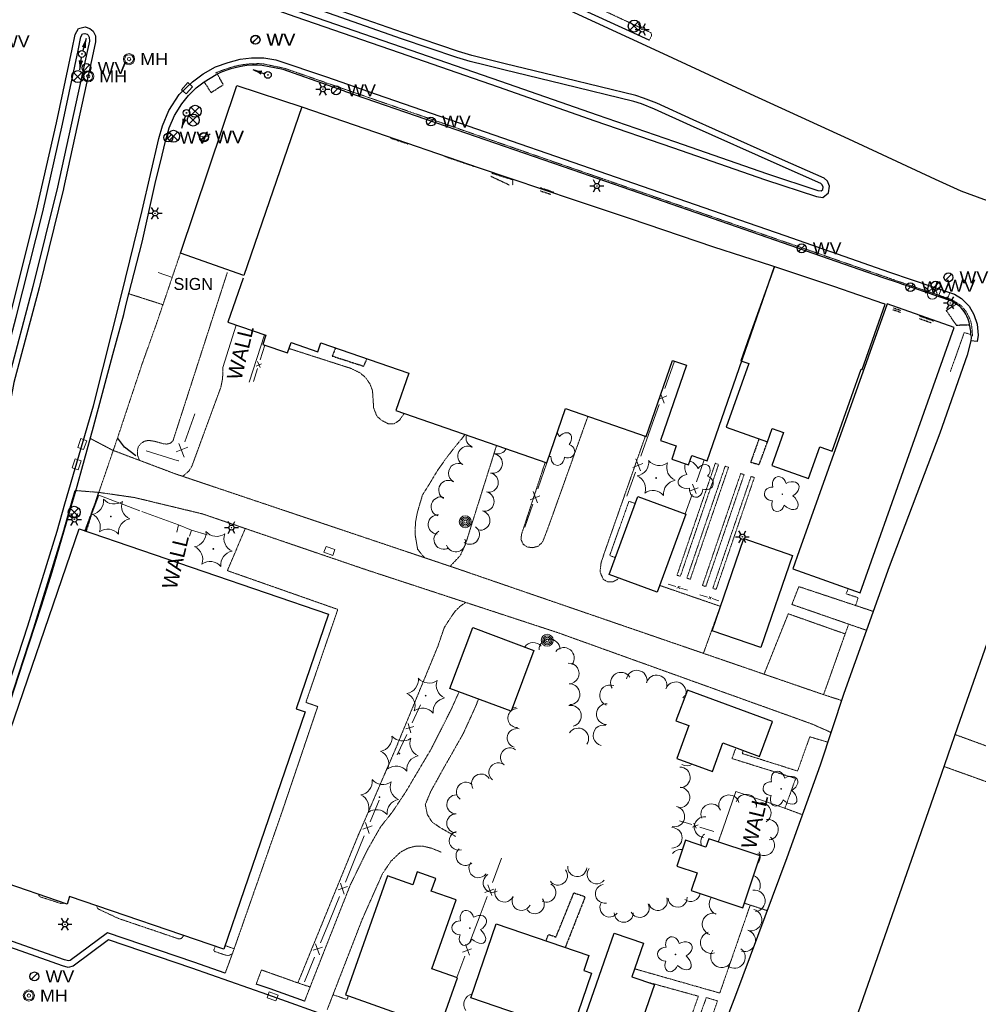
# Model space of a CAD drawing. Extents: x 386588 to 390135, y 96998 to 113606.
# Tile 22 of 93: x 387758 to 388141, y 98687 to 99081. Entities that reach past the tile are written whole.
import ezdxf
from ezdxf.enums import TextEntityAlignment as Align

# ---------------------------------------------------------------- set-up
doc = ezdxf.new("R2010")
doc.units = 0
doc.header["$MEASUREMENT"] = 0
for name, pattern in [('Wisdot1', [0.0625, 0.03125, -0.03125]), ('Wisdot3', [0.1875, 0.125, -0.0625]), ('Wisdot5', [0.1, 0.05, -0.05]), ('Wisdot6', [0.375, 0.125, -0.0625, 0.03125, -0.0625, 0.03125, -0.0625])]:
    doc.linetypes.add(name, pattern=pattern)
for name, color, linetype, lineweight in [('E_BLD', 241, 'Continuous', 25), ('E_BLD_HvyDash', 241, 'Wisdot3', 25), ('E_BLD_Steps', 30, 'Wisdot1', 25), ('E_DRN', 40, 'Continuous', 15), ('E_DWY', 2, 'Wisdot3', 15), ('E_LAND_Vegetation', 3, 'Continuous', 15), ('E_LTG', 21, 'Continuous', 25), ('E_MISCPROP', 30, 'Continuous', 15), ('E_MISCPROP_HvyDash', 241, 'Wisdot3', 25), ('E_MISCPROP_Planter', 3, 'Continuous', 15), ('E_MISCPROP_Railing', 30, 'Continuous', 15), ('E_PATH_Sidewalk', 2, 'Wisdot5', 15), ('E_RDWY', 21, 'Continuous', 25), ('E_RDWY_AsphConc', 200, 'Continuous', 25), ('E_RDWY_C_and_G', 21, 'Continuous', 25), ('E_SGN', 21, 'Continuous', 15), ('E_SIG', 5, 'Continuous', 30), ('E_UTL_MH', 30, 'Continuous', 15), ('E_UTL_W', 5, 'Continuous', 25), ('E_UTL_WHydrant', 4, 'Continuous', 15), ('E_WAL', 40, 'Continuous', 25), ('E_WTR_FlowLine', 4, 'Wisdot6', 15)]:
    doc.layers.add(name, color=color, linetype=linetype, lineweight=lineweight)
doc.styles.add('Style-dot_font5', font='dot_font5.shx')

# ---------------------------------------------------------------- blocks, each defined once
blk = doc.blocks.new('CULV')
at = {"layer": 'E_DRN'}
blk.add_arc((0, 6.15), 6.15, 216.8699, 323.1301, dxfattribs=at)
blk = doc.blocks.new('INLET')
at = {"layer": 'E_DRN', "flags": 128}
blk.add_lwpolyline([(-7.5, 10), (7.5, 10), (7.5, 0), (-7.5, 0)], close=True, dxfattribs=at)
blk = doc.blocks.new('LPOL')
at = {"layer": 'E_LTG'}
for p, q in [((-4, 0), (-1.5, 0)), ((-0.75, 1.3), (-2, 3.46)), ((0.75, 1.3), (2, 3.46)), ((1.5, 0), (4, 0)), ((-2, -3.46), (-0.75, -1.3)), ((2, -3.46), (0.75, -1.3))]:
    blk.add_line(p, q, dxfattribs=at)
for radius in [1.5, 1.5, 1.5, 0.125]:
    blk.add_circle((0, 0), radius, dxfattribs=at)
blk = doc.blocks.new('MH')
at = {"layer": 'E_UTL_MH'}
for radius in [5, 4, 1.5]:
    blk.add_circle((0, 0), radius, dxfattribs=at)
at = {"layer": 'E_UTL_MH', "style": 'Style-dot_font5', "width": 1.111111}
blk.add_text('MH', height=10.8, dxfattribs=at).set_placement((10, 0), align=Align.MIDDLE_LEFT)
blk = doc.blocks.new('PBX')
at = {"layer": 'E_SIG'}
for p, q in [((4.9, 5.1), (-5.1, -5.1)), ((-5.1, 5), (5, -5.2))]:
    blk.add_line(p, q, dxfattribs=at)
blk.add_circle((0, 0), 7.21, dxfattribs=at)
blk = doc.blocks.new('CTRE')
at = {"layer": 'E_LAND_Vegetation'}
blk.add_circle((0, 0), 0.223, dxfattribs=at)
for centre, start, end in [((-11.97, 8.96), 280.2067, 5.9716), ((1.81, 14.92), 220.2113, 305.9762), ((13.83, 5.89), 160.2113, 245.9762), ((-13.83, -5.9), 340.2113, 65.9762), ((-1.81, -14.93), 40.2113, 125.9762)]:
    blk.add_arc(centre, 7.87, start, end, dxfattribs=at)
at = {"layer": 'E_LAND_Vegetation', "extrusion": (0, 0, -1)}
blk.add_arc((-12.03, -9.04), 7.87, 354.0728, 79.7489, dxfattribs=at)
blk = doc.blocks.new('POLE')
at = {"layer": 'E_MISCPROP'}
for radius in [4.46, 3.35, 2.23, 1.12]:
    blk.add_circle((0, 0), radius, dxfattribs=at)
blk = doc.blocks.new('SIGN')
at = {"layer": 'E_SGN', "lineweight": 13, "style": 'Style-dot_font5'}
blk.add_text('SIGN', height=12, dxfattribs=at).set_placement((0, 0), align=Align.MIDDLE_CENTER)
blk = doc.blocks.new('DTRE')
at = {"layer": 'E_LAND_Vegetation'}
blk.add_circle((-0.18, 0), 0.183, dxfattribs=at)
for centre, major_axis, ratio in [((-1.87, 5.32), (1.36, -4.98), 0.782863), ((4.06, 2.74), (-5.27, -2.93), 0.691916), ((-5.87, 0.15), (4.93, -0.12), 0.832022), ((-2.49, -5.24), (1.8, 4.86), 0.716896), ((3.54, -3.71), (-5.01, 4.58), 0.560249)]:
    blk.add_ellipse(centre, major_axis=major_axis, ratio=ratio, start_param=1.570796, end_param=4.712389, dxfattribs=at)
blk = doc.blocks.new('WV')
at = {"layer": 'E_UTL_W'}
blk.add_line((-2.83, -2.83), (2.83, 2.83), dxfattribs=at)
blk.add_circle((0, 0), 4, dxfattribs=at)
at = {"layer": 'E_UTL_W', "style": 'Style-dot_font5', "width": 1.111111}
blk.add_text('WV', height=10.8, dxfattribs=at).set_placement((10, 0), align=Align.MIDDLE_LEFT)
blk = doc.blocks.new('HYD')
at = {"layer": 'E_UTL_WHydrant'}
for p, q in [((-3.8, 3.8), (-8.3, 8.3)), ((3.8, 3.8), (8.3, 8.3))]:
    blk.add_line(p, q, dxfattribs=at)
for radius in [5.48, 0.42]:
    blk.add_circle((0, 0), radius, dxfattribs=at)

msp = doc.modelspace()

# ---------------------------------------------------------------- linework, layer by layer
at = {"layer": 'E_BLD'}
for p, q in [((387822.56, 98987.59), (387845.09, 99054.49)), ((387845.09, 99054.49), (387871.12, 99045.98)), ((387871.12, 99045.98), (387847.9, 98978.54)), ((387871.12, 99045.98), (387896.22, 99037.39)), ((387896.22, 99037.39), (387941.92, 99021.61)), ((387941.92, 99021.61), (387979.96, 99008.82)), ((387979.96, 99008.82), (388002.32, 99001.39)), ((388002.32, 99001.39), (388035.58, 98990.1)), ((387847.9, 98978.54), (387822.56, 98987.59)), ((388035.58, 98990.1), (388058.75, 98982.64)), ((388033.05, 98904.59), (388059.95, 98982.24)), ((388059.94, 98982.22), (388049.96, 98954.32)), ((388058.75, 98982.64), (388083.53, 98974.28)), ((387847.57, 98977.59), (387841.51, 98959.98)), ((388083.53, 98974.28), (388103.58, 98967.36)), ((388104.98, 98967.24), (388069.81, 98868.62)), ((388095.04, 98941.08), (388104.26, 98967.12)), ((388104.26, 98967.12), (388103.58, 98967.36)), ((388104.26, 98967.12), (388104.26, 98967.12)), ((388131.76, 98957.83), (388104.98, 98967.24)), ((388104.98, 98967.24), (388104.98, 98967.24)), ((387841.51, 98959.98), (387841.51, 98959.98)), ((387841.51, 98959.98), (387856.72, 98954.72)), ((388094.23, 98851.77), (388131.76, 98957.83)), ((387856.72, 98954.72), (387855.45, 98951.06)), ((387856.72, 98954.72), (387856.72, 98954.72)), ((388049.96, 98954.32), (388046.51, 98944.56)), ((388049.96, 98954.32), (388049.96, 98954.32)), ((387855.45, 98951.06), (387855.45, 98951.06)), ((387855.45, 98951.06), (387865.32, 98947.64)), ((387865.32, 98947.64), (387866.78, 98951.86)), ((387866.78, 98951.86), (387866.78, 98951.86)), ((387866.78, 98951.86), (387877.48, 98948.15)), ((387877.48, 98948.15), (387878.7, 98951.67)), ((387878.7, 98951.67), (387878.7, 98951.67)), ((387878.7, 98951.67), (387913.77, 98939.52)), ((388008.64, 98914.24), (388019.17, 98944.65)), ((388019.17, 98944.65), (388019.17, 98944.65)), ((388019.17, 98944.65), (388024.79, 98942.71)), ((388046.51, 98944.56), (388046.51, 98944.56)), ((388046.51, 98944.56), (388049.71, 98943.43)), ((388024.79, 98942.71), (388014.39, 98912.66)), ((388024.79, 98942.71), (388024.79, 98942.71)), ((388049.71, 98943.43), (388040.72, 98918.02)), ((388049.71, 98943.43), (388049.71, 98943.43)), ((388083.05, 98908.45), (388094.65, 98941.21)), ((388094.65, 98941.21), (388094.65, 98941.21)), ((388094.65, 98941.21), (388095.04, 98941.08)), ((388095.04, 98941.08), (388095.04, 98941.08)), ((387913.77, 98939.52), (387908.63, 98924.68)), ((387913.77, 98939.52), (387913.77, 98939.52)), ((387908.63, 98924.68), (387968.94, 98903.79)), ((387968.94, 98903.79), (387976.42, 98925.39)), ((387976.42, 98925.39), (388008.64, 98914.24)), ((388040.72, 98918.02), (388057.21, 98912.18)), ((388057.21, 98912.18), (388059.08, 98917.47)), ((388059.08, 98917.47), (388059.08, 98917.47)), ((388059.08, 98917.47), (388063.6, 98915.87)), ((388008.64, 98914.24), (388008.64, 98914.24)), ((388014.39, 98912.66), (388020.71, 98910.47)), ((388063.6, 98915.87), (388058.91, 98902.64)), ((388063.6, 98915.87), (388063.6, 98915.87)), ((388020.71, 98910.47), (388018.9, 98905.24)), ((388020.71, 98910.47), (388020.71, 98910.47)), ((388057.21, 98912.18), (388057.21, 98912.18)), ((388073.58, 98897.44), (388078.1, 98910.2)), ((388078.1, 98910.2), (388078.1, 98910.2)), ((388078.1, 98910.2), (388083.05, 98908.45)), ((388018.9, 98905.24), (388018.9, 98905.24)), ((388018.9, 98905.24), (388025.57, 98902.94)), ((388025.57, 98902.94), (388026.88, 98906.73)), ((388026.88, 98906.73), (388026.88, 98906.73)), ((388026.88, 98906.73), (388033.05, 98904.59)), ((387968.94, 98903.79), (387968.94, 98903.79)), ((388058.91, 98902.64), (388073.58, 98897.44)), ((388073.58, 98897.44), (388073.58, 98897.44)), ((387993.89, 98859.18), (388005.3, 98890.27)), ((388005.3, 98890.27), (388024.54, 98883.21)), ((388024.54, 98883.21), (388013.14, 98852.12)), ((388024.54, 98883.21), (388024.54, 98883.21)), ((387735.58, 98741.64), (387782.03, 98877.34)), ((387782.03, 98877.34), (387881.76, 98843.2)), ((388035.07, 98836.67), (388047.76, 98873.44)), ((388047.76, 98873.44), (388047.76, 98873.44)), ((388047.76, 98873.44), (388067.23, 98866.72)), ((388067.23, 98866.72), (388054.54, 98829.95)), ((388067.23, 98866.72), (388067.23, 98866.72)), ((388069.81, 98868.62), (388067.24, 98861.4)), ((388069.81, 98868.62), (388069.81, 98868.62)), ((388067.24, 98861.4), (388094.23, 98851.77)), ((387993.89, 98859.18), (387993.89, 98859.18)), ((388013.14, 98852.12), (387993.89, 98859.18)), ((388013.14, 98852.12), (388013.14, 98852.12)), ((388094.23, 98851.77), (388094.23, 98851.77)), ((387881.76, 98843.2), (387868.83, 98805.43)), ((387881.76, 98843.2), (387881.76, 98843.2)), ((387930.28, 98813.6), (387939.36, 98837.89)), ((387939.36, 98837.89), (387939.36, 98837.89)), ((387939.36, 98837.89), (387963.81, 98828.75)), ((388054.54, 98829.95), (388035.07, 98836.67)), ((388054.54, 98829.95), (388054.54, 98829.95)), ((387963.81, 98828.75), (387954.73, 98804.47)), ((387954.73, 98804.47), (387930.28, 98813.6)), ((388025.14, 98812.91), (388020.6, 98800.66)), ((388059.17, 98800.31), (388025.14, 98812.91)), ((388025.14, 98812.91), (388025.14, 98812.91)), ((387872.38, 98804.21), (387839.9, 98709.33)), ((387868.83, 98805.43), (387868.83, 98805.43)), ((387868.83, 98805.43), (387872.38, 98804.21)), ((387872.38, 98804.21), (387872.38, 98804.21)), ((387954.73, 98804.47), (387954.73, 98804.47)), ((388020.6, 98800.66), (388025.76, 98798.75)), ((388025.76, 98798.75), (388020.9, 98785.62)), ((388025.76, 98798.75), (388025.76, 98798.75)), ((388054.02, 98786.38), (388059.17, 98800.31)), ((388059.17, 98800.31), (388059.17, 98800.31)), ((388035.15, 98780.34), (388039.39, 98791.8)), ((388039.39, 98791.8), (388054.02, 98786.38)), ((388020.9, 98785.62), (388020.9, 98785.62)), ((388020.9, 98785.62), (388035.15, 98780.34)), ((388054.02, 98786.38), (388054.02, 98786.38)), ((388035.15, 98780.34), (388035.15, 98780.34)), ((388024.47, 98752.93), (388020.98, 98742.58)), ((388032.59, 98750.2), (388024.47, 98752.93)), ((388024.47, 98752.93), (388024.47, 98752.93)), ((388033.71, 98753.54), (388032.59, 98750.2)), ((388054.25, 98746.63), (388033.71, 98753.54)), ((388032.59, 98750.2), (388032.59, 98750.2)), ((388047.29, 98725.95), (388054.25, 98746.63)), ((388054.25, 98746.63), (388054.25, 98746.63)), ((387777.24, 98727.38), (387735.58, 98741.64)), ((387917.22, 98740.3), (387915.38, 98735.11)), ((387924.62, 98737.68), (387917.22, 98740.3)), ((388020.98, 98742.58), (388029.05, 98739.86)), ((388029.05, 98739.86), (388026.7, 98732.87)), ((388029.05, 98739.86), (388029.05, 98739.86)), ((387905.28, 98738.69), (387888.47, 98691.19)), ((387915.38, 98735.11), (387905.28, 98738.69)), ((387922.81, 98732.57), (387924.62, 98737.68)), ((387924.62, 98737.68), (387924.62, 98737.68)), ((387915.38, 98735.11), (387915.38, 98735.11)), ((387932.71, 98729.07), (387922.81, 98732.57)), ((387922.81, 98732.57), (387922.81, 98732.57)), ((388026.7, 98732.87), (388026.7, 98732.87)), ((388026.7, 98732.87), (388047.29, 98725.95)), ((387778.28, 98730.43), (387777.24, 98727.38)), ((387839.9, 98709.33), (387778.28, 98730.43)), ((387778.28, 98730.43), (387778.28, 98730.43)), ((387922.97, 98701.55), (387932.71, 98729.07)), ((387932.71, 98729.07), (387932.71, 98729.07)), ((387777.24, 98727.38), (387777.24, 98727.38)), ((387938.63, 98689.9), (387948.77, 98719.54)), ((387948.77, 98719.54), (387985.78, 98706.88)), ((387979.12, 98667.7), (387995.87, 98715.84)), ((387995.87, 98715.84), (388007.65, 98711.74)), ((387839.9, 98709.33), (387839.9, 98709.33)), ((388007.65, 98711.74), (388003, 98698.37)), ((388007.65, 98711.74), (388007.65, 98711.74)), ((387985.78, 98706.88), (387983.72, 98700.86)), ((387985.78, 98706.88), (387985.78, 98706.88)), ((387933.3, 98697.9), (387922.97, 98701.55)), ((387922.97, 98701.55), (387922.97, 98701.55)), ((387983.72, 98700.86), (387983.72, 98700.86)), ((387983.72, 98700.86), (387986.8, 98699.81)), ((387926.2, 98677.83), (387933.3, 98697.9)), ((387986.8, 98699.81), (387978.01, 98674.12)), ((387986.8, 98699.81), (387986.8, 98699.81)), ((388003, 98698.37), (388003, 98698.37)), ((388003, 98698.37), (388011.96, 98695.26)), ((388011.96, 98695.26), (388001.89, 98666.32)), ((388011.96, 98695.26), (388011.96, 98695.26)), ((387888.47, 98691.19), (387889.71, 98690.75)), ((387889.71, 98690.75), (387926.2, 98677.83)), ((387958.43, 98683.13), (387938.63, 98689.9)), ((387938.63, 98689.9), (387938.63, 98689.9))]:
    msp.add_line(p, q, dxfattribs=at)
at = {"layer": 'E_BLD_HvyDash', "flags": 128}
for points in [[(387839.68, 99054.87), (387837.3, 99059.13)], [(387831.98, 99056.05), (387834.8, 99051.66)], [(387834.8, 99051.66), (387839.68, 99054.87)], [(388132.68, 98967.13), (388128.57, 98964.57)], [(388128.57, 98964.57), (388132.64, 98958.79)], [(388132.64, 98958.79), (388138.01, 98958.93)]]:
    msp.add_lwpolyline(points, dxfattribs=at)
at = {"layer": 'E_BLD_Steps', "flags": 128}
for points in [[(387906.33, 99033.62), (387913.4, 99031.27)], [(387928.15, 99026.25), (387940.11, 99022.21)], [(387947.07, 99019.52), (387955.33, 99016.95)], [(387946.62, 99018.29), (387953.9, 99014.87)], [(387955.33, 99016.95), (387955.22, 99014.72)], [(387966.29, 99012.48), (387970.61, 99011.06)], [(387966.52, 99013.69), (387971.82, 99011.89)], [(387966.6, 99013.44), (387966.52, 99013.69)], [(387971.82, 99011.89), (387971.55, 99011.77)], [(388110.3, 98963.86), (388107.33, 98964.84)], [(388110.51, 98964.6), (388107.57, 98965.51)], [(388117.75, 98962.49), (388123.49, 98960.48)], [(388122.58, 98959.64), (388117.98, 98961.25)]]:
    msp.add_lwpolyline(points, dxfattribs=at)
at = {"layer": 'E_DWY', "flags": 128}
for points in [[(388009.91, 99072.59), (388010.88, 99074.47), (388010.84, 99074.99), (388010.54, 99075.67), (387959.25, 99099.67), (387950.17, 99103.45), (387908.68, 99117.46)], [(387806.14, 98904.75), (387805.33, 98907.03), (387805.35, 98908.7), (387805.7, 98910.12), (387806.75, 98911.46), (387808.09, 98912.37), (387809.86, 98912.71), (387812.11, 98912.37), (387815.72, 98911.38), (387817.04, 98911.21), (387818.46, 98911.56), (387819.54, 98912.46), (387841.28, 98979.76)], [(387801.68, 98971.39), (387815.56, 98966.94)], [(387911.88, 98923.56), (387911.6, 98922.95), (387910.07, 98920.74), (387907.98, 98919.36), (387905.72, 98919.29), (387903, 98920.72), (387901.08, 98922.34), (387899.77, 98925.68), (387899.52, 98929.45), (387899.32, 98932.57), (387898.34, 98935.21), (387896.57, 98937.79), (387894.34, 98939.69), (387890.65, 98941.49), (387865.94, 98949.44)], [(387839.46, 98941.79), (387839.52, 98939.43), (387839.33, 98937.06), (387838.7, 98933.96), (387827.11, 98902.33), (387825.88, 98900.41), (387823.46, 98898.34)], [(387985.39, 98922.29), (387969.31, 98877.29), (387967.25, 98872.05), (387965.46, 98870.4), (387963.46, 98869.84), (387961.26, 98870.06), (387959.5, 98871.25), (387958.65, 98873.17), (387958.88, 98875.22), (387968.35, 98904)], [(388079.59, 98811.1), (387932.8, 98861.57), (387820.73, 98899.26), (387795.47, 98908.77), (387786.58, 98913.46)], [(387920.06, 98865.85), (387917.36, 98869.17), (387916.3, 98875.37), (387916.51, 98880.12), (387917.27, 98884.03), (387919.3, 98890.94), (387921.88, 98894.98), (387925.23, 98900.59), (387929.24, 98906.24), (387932.81, 98910.77), (387935.51, 98914.01), (387936.23, 98915.12)], [(387997.68, 98857.79), (387997.23, 98857.16), (387995.4, 98856.17), (387993.2, 98856.25), (387991.54, 98857.16), (387990.25, 98860.14), (387990.67, 98863.81), (387991.95, 98867.68), (388008.34, 98914.34)], [(387948.91, 98910.73), (387936.47, 98871.22), (387934.43, 98866.78), (387933.27, 98865.47), (387930.34, 98862.4)], [(387780.54, 98892.68), (387789.93, 98891.93), (387804.21, 98889.87), (387831.38, 98883.33), (387896.68, 98861.05), (387973.61, 98835.8), (388074.89, 98799.39), (388080.97, 98796.72), (388082.54, 98795.95)], [(387840.44, 98699.77), (387843.65, 98708.49), (387862.68, 98762.86), (387877.43, 98806.37), (387872.69, 98807.99), (387885.45, 98845.16), (387841.32, 98860.66), (387848.46, 98877.5)], [(388038.42, 98846.37), (388014.1, 98854.75)], [(388096.76, 98836.81), (388066.93, 98847.15), (388069.7, 98854.28), (388099.48, 98844.37)], [(387936.63, 98847.94), (387934.51, 98846.56), (387932.29, 98844.4), (387929.86, 98840.83), (387927.99, 98837.91), (387925.46, 98830.49), (387908.99, 98790.54), (387893.63, 98754.95), (387869.49, 98695.91), (387854.94, 98701.09), (387852.83, 98695.44)], [(388031.57, 98827.62), (388038.31, 98846.28)], [(388065.47, 98843.42), (388055.8, 98819.28)], [(388086.78, 98808.78), (388079.59, 98811.1), (388088.21, 98835.37), (388065.47, 98843.42)], [(387872.16, 98688.58), (387878.42, 98704.61), (387890.38, 98734.91), (387897.19, 98748.91), (387902.56, 98758.3), (387907.21, 98764.14), (387912.58, 98772.21), (387922.83, 98789.5), (387930.71, 98805.1), (387933.92, 98812.24)], [(387932.47, 98754.48), (387926.41, 98757.95), (387923.14, 98760.15), (387921.18, 98763.3), (387920.42, 98767.18), (387922.56, 98772.35), (387927.19, 98780.74), (387935.56, 98795.5), (387940.79, 98806.99), (387941.66, 98809.35)], [(388191.21, 98774.26), (388170.12, 98781.24), (388132.19, 98795.15)], [(388172.63, 98766.27), (388127.79, 98782.36)], [(388063.74, 98765.85), (388071.11, 98763.12)], [(388039.31, 98757.28), (388037.51, 98752.26)], [(387881.26, 98685.34), (387895.26, 98721.45), (387903.27, 98739.47), (387906.66, 98744.5), (387910.5, 98748.17), (387913.46, 98749.75), (387916.4, 98750.52), (387919.39, 98750.57), (387923.01, 98749.71), (387926.76, 98748.14)], [(388047.91, 98727.78), (388057.03, 98724.82)]]:
    msp.add_lwpolyline(points, dxfattribs=at)
at = {"layer": 'E_LAND_Vegetation'}
for centre, radius, start, end in [((387940.56, 98913.75), 3.88, 162.691, 248.5572), ((387937.28, 98906.49), 3.88, 61.721, 241.721), ((387949.24, 98911.15), 3.88, 252.8877, 333.4578), ((387947.35, 98903.46), 3.88, 257.7756, 77.7756), ((387933.55, 98899.65), 3.88, 60.8478, 240.8478), ((387945.71, 98895.88), 3.88, 257.7756, 77.7756), ((387929.67, 98892.85), 3.88, 58.8188, 238.8188), ((387926.62, 98886.24), 3.88, 72.4706, 252.4706), ((387944.05, 98888.3), 3.88, 257.6385, 77.6385), ((387925.47, 98879.06), 3.88, 86.2519, 266.2519), ((387942.39, 98880.71), 3.88, 257.6385, 77.6385), ((387938.19, 98875.06), 3.88, 234.3389, 54.3389), ((387927.76, 98873.09), 3.88, 120.7702, 300.7702), ((387932.59, 98872.04), 3.88, 198.8909, 18.8909), ((387963.6, 98827.77), 4.16, 40.3908, 145.6663), ((387970.06, 98829.14), 4.16, 1.16, 181.16), ((387975.78, 98825.76), 4.16, 321.3229, 141.3229), ((387977.73, 98819.56), 4.16, 272.1925, 92.1925), ((387998.62, 98815.86), 4.16, 32.1325, 212.1325), ((388004.91, 98816.69), 4.16, 349.4729, 169.4729), ((388012.84, 98814.79), 4.16, 344.9371, 164.9371), ((387978.05, 98811.26), 4.16, 271.9302, 91.9302), ((387994.25, 98810.82), 4.16, 68.8176, 248.8176), ((388020.47, 98812.01), 4.16, 352.2641, 159.4965), ((388026.67, 98807.32), 4.16, 124.1691, 143.2939), ((387978.6, 98802.64), 4.16, 281.8525, 101.8525), ((387992.98, 98803.34), 4.16, 87.465, 267.465), ((387957.18, 98801.77), 3.79, 133.3349, 270.8544), ((387957.18, 98801.77), 3.79, 90.8544, 128.07), ((387955.36, 98809.63), 3.79, 268.3254, 290.1996), ((387991.65, 98794.8), 4.16, 76.5178, 256.5178), ((387956.94, 98793.74), 3.79, 74.4344, 254.4344), ((387981.52, 98793.55), 4.16, 326.8405, 146.8405), ((387954.21, 98786.04), 3.79, 52.3238, 232.3238), ((387949.58, 98780.04), 3.79, 52.3238, 232.3238), ((388024.89, 98786.74), 4.1, 241.3394, 303.1993), ((387942.71, 98775.59), 3.79, 31.1017, 211.1017), ((388022.19, 98778.05), 4.1, 271.2298, 91.2298), ((387936.64, 98772.32), 3.79, 52.5326, 232.5326), ((387932.8, 98767.24), 3.79, 89.8331, 269.8331), ((388022.01, 98770.02), 4.1, 266.0271, 86.0271), ((388041.81, 98766.9), 4.12, 15.821, 195.821), ((388048.65, 98767.16), 4.12, 343.4354, 163.4354), ((388034.66, 98763.32), 4.12, 23.0095, 203.0095), ((388054.5, 98763.81), 4.12, 302.2397, 122.2397), ((387932.78, 98759.67), 3.79, 89.8331, 269.8331), ((388019.95, 98762.39), 4.1, 257.3846, 77.3846), ((388032.03, 98758.17), 4.12, 83.8044, 263.8044), ((388057.37, 98757.16), 4.12, 277.4549, 97.4549), ((387933.78, 98752.76), 3.79, 106.4871, 286.4871), ((388018.97, 98753.88), 4.1, 269.7071, 89.7071), ((388034.66, 98752.29), 4.12, 130.8174, 201.3321), ((388055.86, 98750.89), 4.12, 231.3686, 51.3686), ((387936.47, 98746.65), 3.79, 130.9912, 310.9912), ((388022.59, 98745.17), 4.1, 81.2123, 144.0508), ((388050.19, 98746.47), 4.12, 318.4983, 25.6658), ((387941.64, 98741.72), 3.79, 143.4843, 323.4843), ((387973.45, 98738.78), 3.79, 216.3976, 36.3976), ((387981.15, 98742.17), 3.79, 174.9776, 354.9776), ((387988.89, 98739.31), 3.79, 142.8604, 322.8604), ((387947.31, 98735.88), 3.79, 119.8154, 299.8154), ((388049.95, 98734.9), 4.34, 336.5024, 66.9784), ((387951.99, 98732), 3.79, 156.6274, 336.6274), ((387968.82, 98731.98), 3.79, 242.8922, 62.8922), ((387992.19, 98731.55), 3.79, 99.798, 279.798), ((388026.45, 98732.2), 3.79, 232.528, 352.3043), ((388051.9, 98728.7), 4.34, 277.0218, 97.0218), ((387958.89, 98728.64), 3.79, 153.3955, 333.3955), ((387964.17, 98727.35), 3.79, 215.842, 35.842), ((387993.97, 98726.02), 3.79, 144.8854, 324.8854), ((388013.34, 98728.65), 3.79, 199.8278, 19.8278), ((388021.25, 98729.97), 3.79, 182.4511, 2.4511), ((388038.19, 98727.41), 4.34, 140.9667, 247.5478), ((387999.75, 98723.93), 3.79, 180.4159, 0.4159), ((388006.12, 98725.86), 3.79, 205.2935, 25.2935), ((388035.44, 98719.4), 4.34, 73.2715, 253.2715), ((388050.55, 98721.06), 4.34, 254.429, 74.429), ((388034.71, 98712.03), 4.34, 106.8125, 286.8125), ((388048.06, 98712.8), 4.34, 253.0145, 73.0145), ((388038.8, 98706.37), 4.34, 143.2306, 323.2306), ((388043.95, 98706.1), 4.34, 232.7994, 52.7994), ((387940.1, 98687.37), 4.27, 102.1965, 215.3277)]:
    msp.add_arc(centre, radius, start, end, dxfattribs=at)
for centre, major_axis, ratio, start_param, end_param in [((387971.85, 98913.02), (2.17, -3.97), 0.560249, 1.570796, 1.967741), ((387975.99, 98912.69), (-2.19, -2.67), 0.716896, 1.570796, 4.712389), ((387976.95, 98908.55), (-3.08, 1.14), 0.832022, 1.570796, 4.712389), ((387970.13, 98909.07), (3.96, 0.71), 0.691916, 4.504172, 4.712389), ((387973.31, 98906.16), (0.22, 3.44), 0.782863, 1.570796, 4.712389), ((388027.2, 98900.3), (2.17, -3.97), 0.560249, 3.578943, 4.712389), ((388027.2, 98900.3), (2.17, -3.97), 0.560249, 1.570796, 2.73394), ((388031.33, 98899.96), (-2.19, -2.67), 0.716896, 1.570796, 4.712389), ((388025.48, 98896.34), (3.96, 0.71), 0.691916, 1.570796, 4.712389), ((388032.3, 98895.83), (-3.08, 1.14), 0.832022, 1.570796, 4.712389), ((388028.66, 98893.43), (0.22, 3.44), 0.782863, 1.570796, 4.712389)]:
    msp.add_ellipse(centre, major_axis=major_axis, ratio=ratio, start_param=start_param, end_param=end_param, dxfattribs=at)
at = {"layer": 'E_MISCPROP_HvyDash', "flags": 128}
for points in [[(387884.51, 98949.66), (387883.25, 98946.42), (387895.83, 98942.35), (387897.09, 98945.3)], [(388053.81, 98913.38), (388050.44, 98904.01), (388053.85, 98903.06), (388057.21, 98912.18)], [(387968.69, 98712.73), (387969.62, 98715.3), (387972.66, 98714.27), (387979.82, 98731.92), (387984.3, 98730.33), (387976.33, 98710.11)]]:
    msp.add_lwpolyline(points, dxfattribs=at)
at = {"layer": 'E_MISCPROP_Planter'}
msp.add_lwpolyline([(387784.43, 98876.26), (387789.96, 98890.77), (387806.28, 98884.6)], dxfattribs=at)
at = {"layer": 'E_MISCPROP_Railing'}
for p, q in [((387854.45, 98941.8), (387853.37, 98944.25)), ((387852.8, 98942.41), (387854.9, 98943.35)), ((388013.83, 98929.23), (388016.88, 98930.46)), ((388015.94, 98927.57), (388014.5, 98931.17)), ((387825.53, 98910), (387820.82, 98908.1)), ((387821.93, 98911.48), (387824.11, 98905.98)), ((388006.45, 98900.58), (388004.58, 98905.28)), ((388003.37, 98901.85), (388007.39, 98903.48)), ((388026.21, 98892.5), (388029.44, 98893.81)), ((388028.68, 98891.48), (388027.17, 98895.26)), ((387962.37, 98888.96), (387966.17, 98890.55)), ((387965.3, 98887.79), (387963.48, 98892.23)), ((388022.27, 98854.29), (388020.95, 98853.7)), ((388021.95, 98853.4), (388021.43, 98854.52)), ((388034.84, 98850.09), (388033.54, 98849.52)), ((388034.52, 98849.22), (388034.02, 98850.33)), ((387913.53, 98799.61), (387914.62, 98795.86)), ((387915.8, 98798.41), (387912.59, 98797.45)), ((387896.46, 98759.95), (387897.95, 98755.57)), ((388027.18, 98758.12), (388029.5, 98759.14)), ((388027.76, 98759.68), (388028.65, 98757.7)), ((387899.21, 98758.65), (387895.46, 98757.35)), ((387886.53, 98735.75), (387888.02, 98731.36)), ((387889.28, 98734.45), (387885.53, 98733.15)), ((387944.26, 98732), (387947.87, 98733.38)), ((387946.98, 98730.81), (387945.4, 98735.04)), ((387879.36, 98710.24), (387875.61, 98708.94)), ((387876.6, 98711.54), (387878.09, 98707.16)), ((387935.31, 98708.16), (387938.92, 98709.53)), ((387938.03, 98706.97), (387936.45, 98711.19))]:
    msp.add_line(p, q, dxfattribs=at)
at = {"layer": 'E_MISCPROP_Railing', "flags": 128}
for points in [[(387839.46, 98941.79), (387844.86, 98958.82)], [(387849.98, 98935.95), (387856.16, 98954.91)], [(387854.43, 98944.9), (387856.26, 98950.78)], [(388016.1, 98933.41), (388019.95, 98944.38)], [(387851.75, 98936.31), (387853.36, 98941.48)], [(388010.47, 98917.39), (388013.86, 98927.04)], [(387828.35, 98923.37), (387824.36, 98912.1)], [(388006.61, 98906.42), (388010.47, 98917.39)], [(387821.73, 98904.65), (387821.68, 98904.53), (387808.85, 98908.57)], [(388028.81, 98896.18), (388031.9, 98904.99)], [(387965.4, 98893.34), (387968.94, 98903.79)], [(388000.98, 98890.4), (388004.37, 98900.05)], [(388024.29, 98883.3), (388027.01, 98891.05)], [(387960.22, 98878.06), (387963.34, 98887.26)], [(387821.13, 98876.1), (387821.83, 98878.95), (387807.13, 98884.36)], [(387827.01, 98876.81), (387821.83, 98878.95)], [(387826.14, 98874.47), (387827.01, 98876.81), (387833.2, 98874.93)], [(388020.6, 98854.26), (388017.44, 98855.23)], [(388025.23, 98852.85), (388022.45, 98853.7)], [(388033.2, 98850.08), (388030.09, 98851.05)], [(388037.75, 98848.66), (388035.01, 98849.52)], [(387918.48, 98807.02), (387915.16, 98799.86)], [(387912.97, 98795.13), (387909.2, 98787)], [(388039.31, 98757.28), (388044.46, 98772.39), (388055.19, 98768.85), (388063.74, 98765.85)], [(387901.93, 98768.99), (387898.38, 98760.34)], [(388021.99, 98760.66), (388026.88, 98759.15)], [(388030.11, 98758.15), (388035.67, 98756.42)], [(387896.04, 98754.62), (387892, 98744.78)], [(387892, 98744.78), (387888.46, 98736.14)], [(387947.23, 98736.01), (387950.86, 98745.7)], [(387886.11, 98730.42), (387882.08, 98720.58)], [(387941.92, 98721.86), (387945.11, 98730.38)], [(387882.08, 98720.58), (387878.53, 98711.93)], [(387938.28, 98712.17), (387941.92, 98721.86)], [(387876.18, 98706.22), (387872.15, 98696.38)], [(387932.97, 98698.01), (387936.17, 98706.54)]]:
    msp.add_lwpolyline(points, dxfattribs=at)
at = {"layer": 'E_PATH_Sidewalk', "flags": 128}
for points in [[(387735.58, 98741.64), (387782.03, 98877.34), (387784.32, 98876.56), (387789.77, 98891.42), (387797.44, 98913.76), (387807.31, 98943.49), (387812.93, 98959.19), (387822.56, 98987.59)], [(388138.45, 98955), (388135.81, 98955.82), (388130.18, 98939.99)], [(387789.79, 98891.94), (387784.94, 98876.35)], [(388004.28, 98887.51), (388001.79, 98888.37), (387994.11, 98866.69), (387996.35, 98865.88)], [(388092.36, 98846.74), (388093.43, 98849.85), (388088.61, 98851.4), (388089.44, 98853.48)], [(388088.21, 98835.37), (388089.63, 98839.29)], [(388081.27, 98792.11), (388074.07, 98794.24), (388069.19, 98780.57), (388047.04, 98787.59), (388047.47, 98788.81)], [(388044.57, 98789.88), (388042.97, 98785.57), (388068.45, 98777.61), (388064.15, 98765.71)], [(387776.06, 98727.78), (387775.83, 98727.67), (387774.95, 98727.61), (387766.52, 98730.28), (387765.97, 98730.85), (387765.82, 98731.29)], [(387823.81, 98714.84), (387823.74, 98714.69), (387823.06, 98713.76), (387822.51, 98713.58), (387821.77, 98713.53), (387797.97, 98721.59), (387789.88, 98725.36), (387789.24, 98725.97), (387789.12, 98726.72)], [(388004.1, 98701.53), (388038.11, 98691.85), (388050.28, 98727.01)], [(387836.4, 98710.53), (387835.95, 98709.18), (387835.98, 98708.67), (387836.23, 98708.46), (387841.19, 98706.82), (387841.93, 98706.87), (387843.3, 98707.53)], [(387844.03, 98709.57), (387840.4, 98710.79)], [(388009.24, 98696.2), (388029.56, 98690.59), (388017.83, 98657.58), (388020.68, 98656.78), (388032.74, 98690.04), (388037.2, 98688.75), (388023.02, 98647.66), (388021.34, 98645.68), (388019.53, 98644.81), (388017.68, 98644.63), (388015.84, 98645.03), (387925.44, 98676.76), (387925.89, 98677.95)], [(387869.49, 98695.91), (387874.38, 98694.27)], [(387883.52, 98691.18), (387889.18, 98689.27), (387889.69, 98690.75)]]:
    msp.add_lwpolyline(points, dxfattribs=at)
for points in [[(388021.02, 98858.83), (388036.31, 98903.56), (388037.64, 98903.11), (388022.35, 98858.38)], [(388024.97, 98857.69), (388040.26, 98902.42), (388041.59, 98901.96), (388026.3, 98857.23)], [(388031.18, 98854.73), (388046.47, 98899.46), (388047.8, 98899.01), (388032.51, 98854.28)], [(388035.31, 98853.6), (388050.6, 98898.33), (388051.93, 98897.88), (388036.64, 98853.15)]]:
    msp.add_lwpolyline(points, close=True, dxfattribs=at)
at = {"layer": 'E_RDWY', "flags": 128}
for points in [[(388009.91, 99072.59), (387977.56, 99087.42), (387956.59, 99097.17), (387947.97, 99100.63), (387936.25, 99104.76), (387901.78, 99116.21), (387883.88, 99122.57), (387873.35, 99126.34)], [(388177.25, 98997.1), (388143.6, 99008.98), (388134.58, 99012.33), (388124.35, 99017.01), (388089.72, 99033.08), (388050.32, 99051.11), (388013.93, 99067.99), (387976.52, 99085.15), (387955.6, 99094.87), (387947.09, 99098.29), (387935.44, 99102.4), (387900.97, 99113.85), (387883.04, 99120.21), (387872.51, 99123.99)], [(387952.39, 99063.2), (387944.92, 99065.03), (387938.99, 99066.51), (387933.73, 99068.1), (387911.65, 99075.56), (387877.96, 99087.36), (387849.25, 99097.33), (387846.73, 99097.35), (387844.82, 99095.84), (387843.94, 99093.44), (387845.28, 99090.33), (387868.7, 99081.93), (387910, 99067.69), (387949.59, 99053.95), (387988.21, 99040.46)], [(387951.79, 99060.77), (387944.32, 99062.6), (387938.32, 99064.1), (387932.97, 99065.72), (387910.84, 99073.2), (387877.14, 99085), (387848.81, 99094.83), (387847.59, 99094.84), (387846.92, 99094.32), (387846.63, 99093.51), (387847.14, 99092.32), (387869.53, 99084.29), (387910.82, 99070.05), (387950.42, 99056.31), (387989.04, 99042.82)], [(387736.89, 98899.16), (387744.94, 98926.64), (387754.52, 98962.55), (387765.06, 99004.7), (387773.01, 99039.63), (387779.27, 99069), (387780.44, 99074.89), (387781.85, 99077.29), (387784.42, 99077.95), (387786.4, 99077.37), (387787.74, 99076.3), (387788.63, 99074.44), (387788.66, 99071.99), (387787.73, 99067.63), (387775.82, 99013.36)], [(387739.29, 98898.46), (387747.34, 98925.97), (387756.94, 98961.93), (387767.5, 99004.11), (387775.45, 99039.09), (387781.72, 99068.5), (387782.8, 99073.99), (387783.48, 99075.12), (387784.38, 99075.36), (387785.23, 99075.11), (387785.73, 99074.7), (387786.14, 99073.85), (387786.16, 99072.24), (387785.28, 99068.16), (387773.37, 99013.9)], [(387745.59, 98789.98), (387761.53, 98838.57), (387773.26, 98876.5), (387776.39, 98887.36), (387787.78, 98926.54), (387798.97, 98970.82), (387807.26, 99004.53), (387813.89, 99033.4), (387815.38, 99038.46), (387817.9, 99044.5), (387821.99, 99050.91), (387827.39, 99056.06), (387831.66, 99059.18), (387836.6, 99061.93), (387841.57, 99063.78), (387846.42, 99065.12), (387850.94, 99065.65), (387855.89, 99065.55), (387860.73, 99064.77), (387880.88, 99057.95), (387900.84, 99051.02), (387937.48, 99038.45), (388042.12, 99002.18), (388064.05, 98994.64), (388105.89, 98979.91), (388131.89, 98971.1), (388134.76, 98969.37), (388137.73, 98966.33), (388139.64, 98963.07), (388141.01, 98959.11), (388141.34, 98954.8), (388140.92, 98952.17), (388138.45, 98952.56)], [(387988.22, 99040.45), (388019.18, 99029.74), (388056.41, 99016.89), (388076.79, 99010.11), (388079.3, 99009.83), (388081.56, 99011.6), (388081.95, 99014.24), (388081.19, 99016.28), (388079.82, 99017.48), (388063.22, 99024.8), (388027.43, 99040.83), (388012.99, 99047.45), (388007.63, 99049.51), (388004.52, 99050.6), (387976.02, 99057.44), (387952.38, 99063.2)], [(387989.04, 99042.82), (388020, 99032.1), (388057.22, 99019.26), (388077.33, 99012.57), (388078.56, 99012.43), (388079.23, 99012.95), (388079.38, 99013.97), (388079.06, 99014.82), (388078.46, 99015.35), (388062.21, 99022.52), (388026.4, 99038.55), (388012.02, 99045.14), (388006.77, 99047.16), (388003.82, 99048.19), (387975.43, 99055.01), (387951.79, 99060.77)], [(387775.8, 99013.3), (387766.04, 98973.64), (387756.02, 98935.79), (387748.83, 98897.46), (387742.13, 98861.15), (387740.35, 98851.97), (387738.54, 98844.3), (387736.1, 98836.12), (387734, 98829.79), (387732.96, 98827.48), (387730.81, 98826.48), (387728.89, 98826.19), (387726.37, 98826.89), (387725.37, 98829.05), (387724.51, 98835.8), (387723.92, 98844.83), (387723.88, 98849.54), (387724.14, 98853.45), (387724.87, 98857.69), (387725.87, 98862.52), (387728.58, 98871.1), (387736.9, 98899.17)], [(387773.37, 99013.9), (387763.62, 98974.25), (387753.58, 98936.34), (387746.37, 98897.91), (387739.68, 98861.62), (387737.91, 98852.49), (387736.12, 98844.94), (387733.72, 98836.87), (387731.67, 98830.7), (387731.06, 98829.35), (387730.08, 98828.9), (387729.04, 98828.74), (387728.15, 98828.99), (387727.8, 98829.75), (387727, 98836.04), (387726.42, 98844.93), (387726.39, 98849.47), (387726.63, 98853.16), (387727.32, 98857.23), (387728.29, 98861.88), (387730.97, 98870.37), (387739.29, 98898.46)], [(388138.45, 98952.56), (388136.96, 98946.78), (388126.09, 98915.55), (388105.86, 98862.15), (388087.72, 98811.6), (388078.21, 98782.86), (388064.88, 98745.83), (388044.35, 98690.88), (388033.8, 98663.51), (388027.56, 98646.4)], [(388085.68, 98661.78), (388125.55, 98775.84), (388133.24, 98798.2), (388150.39, 98847.21), (388167.92, 98897.72), (388178.25, 98926.51), (388176.85, 98927.86), (388175.87, 98930.12), (388175.55, 98932.37), (388175.51, 98934.9), (388176.65, 98937.3)], [(387840.44, 98699.77), (387827.97, 98704.13), (387793.4, 98715.92), (387778.54, 98704.9), (387777.77, 98704.67), (387776.26, 98705.14), (387750.97, 98714.04), (387737.01, 98718.86), (387735.56, 98719.64), (387733.52, 98721.47), (387731.87, 98723.25), (387730.67, 98724.87), (387729.95, 98726.62), (387729.29, 98729.29), (387729.33, 98732), (387730.1, 98735.59), (387734.85, 98749.99), (387747.96, 98789.19), (387763.91, 98837.81), (387775.65, 98875.79), (387778.79, 98886.66), (387780.54, 98892.68)], [(388027.56, 98646.4), (388029.9, 98645.52), (388029.37, 98644.09), (388028, 98641.38), (388026.14, 98639.26), (388023.93, 98637.65), (388021.48, 98636.36), (388018.39, 98635.95), (388016.69, 98635.84), (388014.79, 98636.12), (388012.51, 98636.9), (387989.45, 98645.02), (387928.25, 98666.23), (387885.1, 98681.31), (387857.52, 98691.16), (387827.15, 98701.77), (387793.83, 98713.13), (387779.67, 98702.62), (387777.75, 98702.06), (387775.47, 98702.77), (387750.15, 98711.68)], [(387872.16, 98688.58), (387858.35, 98693.51), (387852.83, 98695.44)]]:
    msp.add_lwpolyline(points, dxfattribs=at)
at = {"layer": 'E_RDWY_AsphConc', "flags": 128}
msp.add_lwpolyline([(387804.72, 98906.56), (387800.22, 98910), (387797.44, 98913.76)], dxfattribs=at)
at = {"layer": 'E_RDWY_C_and_G', "linetype": 'Continuous'}
for points in [[(387888.14, 99052.33), (387863.64, 99060.87), (387855.25, 99062.58), (387853.63, 99062.66), (387851.34, 99062.65), (387849.05, 99062.47), (387847.44, 99062.26), (387846.18, 99062.03), (387844.4, 99061.63), (387842.66, 99061.14), (387841.44, 99060.73), (387839.28, 99059.99), (387836.88, 99058.88)], [(388138.45, 98954.86), (388138.45, 98956.41), (388137.97, 98959.17), (388137.76, 98960.02), (388137.37, 98961.19), (388136.88, 98962.33), (388136.47, 98963.1), (388136.02, 98963.82), (388135.32, 98964.8), (388134.53, 98965.71), (388133.92, 98966.31), (388130.84, 98968.33), (388111.43, 98974.98)]]:
    msp.add_lwpolyline(points, dxfattribs=at)
at = {"layer": 'E_RDWY_C_and_G', "flags": 128}
for points in [[(387754.73, 98809.06), (387759.67, 98824.17), (387759.67, 98824.17), (387767, 98846.6), (387767, 98846.6), (387771.27, 98860.21), (387771.27, 98860.21), (387779.06, 98886.73), (387780.57, 98892.07), (387787.85, 98918.14), (387795.57, 98947.06), (387799.89, 98962.97), (387800.88, 98967.2), (387807.2, 98991.89), (387812.48, 99015.34), (387815.19, 99026.69), (387816.54, 99032.29), (387818.02, 99037.56), (387820.23, 99042.57), (387823.11, 99047.22), (387823.11, 99047.22), (387825.83, 99050.59), (387828.89, 99053.63), (387828.89, 99053.63), (387831.98, 99056.05), (387836.88, 99058.88)], [(388103.27, 98977.82), (388109.35, 98975.79), (388111.43, 98974.98)], [(388138.45, 98954.86), (388138.58, 98953.82), (388138.58, 98953.82), (388138.45, 98952.56)]]:
    msp.add_lwpolyline(points, dxfattribs=at)
at = {"layer": 'E_RDWY_C_and_G'}
msp.add_lwpolyline([(387888.14, 99052.33), (387928.8, 99038.32), (387982.78, 99019.59), (388041.59, 98999.23), (388103.27, 98977.82)], dxfattribs=at)
at = {"layer": 'E_SGN'}
msp.add_line((387813.62, 98979.77), (387819.36, 98977.81), dxfattribs=at)
at = {"layer": 'E_SIG'}
for p, q in [((387784.89, 99073.32), (387783.54, 99068.5)), ((387782.33, 99060.81), (387782.98, 99065.77)), ((387851.48, 99060.92), (387856.2, 99059.24)), ((387823.07, 99037.49), (387824.56, 99042.27))]:
    msp.add_line(p, q, dxfattribs=at)
at = {"layer": 'E_SIG', "flags": 128}
for points in [[(387784.45, 99069.64), (387784.15, 99070.68), (387783.35, 99069.95)], [(387782.24, 99064.51), (387782.68, 99063.53), (387783.37, 99064.36)], [(387855.12, 99060.23), (387854.07, 99060), (387854.74, 99059.15)], [(387823.62, 99041.15), (387823.89, 99040.11), (387824.71, 99040.81)]]:
    msp.add_lwpolyline(points, dxfattribs=at)
at = {"layer": 'E_SIG'}
for centre, radius in [((387783.16, 99067.16), 1.37), ((387783.16, 99067.16), 0.105), ((387857.51, 99058.77), 1.37), ((387857.51, 99058.77), 0.105), ((387824.98, 99043.6), 1.37), ((387824.98, 99043.6), 0.105)]:
    msp.add_circle(centre, radius, dxfattribs=at)
at = {"layer": 'E_SIG', "extrusion": (0, 0, -1)}
for centre, start, end in [((-387773.35, 99076.56), 195.7153, 213.4776), ((-387794.22, 99059.26), 7.4148, 25.1771), ((-387847.45, 99049.63), 109.6531, 127.4155), ((-387834.51, 99033.91), 17.3585, 35.1208)]:
    msp.add_arc(centre, 11.99, start, end, dxfattribs=at)
at = {"layer": 'E_SIG'}
for centre, start, end in [((387796.43, 99070.07), 164.2847, 182.047), ((387770.45, 99062.36), 352.5852, 10.3475), ((387855.52, 99072.21), 250.3469, 268.1092), ((387811.63, 99041.07), 342.6415, 0.4038)]:
    msp.add_arc(centre, 11.99, start, end, dxfattribs=at)
at = {"layer": 'E_WTR_FlowLine'}
msp.add_lwpolyline([(388139.08, 98954.39), (388139.01, 98956.42), (388138.63, 98959.44), (388138.38, 98960.3), (388137.94, 98961.49), (388137.41, 98962.64), (388136.98, 98963.42), (388136.52, 98964.16), (388135.8, 98965.14), (388135.01, 98966.07), (388134.41, 98966.69), (388131, 98968.9), (388111.41, 98975.58), (388068.4, 98990.55), (388024.39, 99005.8), (387966.32, 99025.93), (387919.16, 99042.33), (387888.47, 99052.95), (387864.28, 99061.37), (387855.48, 99063.2), (387853.8, 99063.27), (387851.41, 99063.24), (387849.03, 99063.06), (387847.36, 99062.83), (387846.08, 99062.6), (387844.29, 99062.2), (387842.53, 99061.71), (387841.3, 99061.31), (387839.19, 99060.59), (387836.49, 99059.51)], dxfattribs=at)

# ---------------------------------------------------------------- block references
at = {"layer": 'E_DRN', "xscale": 0.25, "yscale": 0.25, "zscale": 0.25}
for p, rotation in [((387826.12, 99052.62), 49.29156252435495), ((388127.4, 98969.96, 1606.96), 340.8664023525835), ((387784.51, 98910.82), 69.958328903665), ((387782.25, 98902.74), 70.71021281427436), ((387881.69, 98867.35), 340.3133799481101), ((387859.8, 98691.67), 160.3207651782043)]:
    msp.add_blockref('INLET', p, dxfattribs=dict(at, rotation=rotation))
at = {"layer": 'E_DRN', "xscale": 0.5, "yscale": 0.5, "zscale": 0.5}
msp.add_blockref('CULV', (387831.95, 99034.02), dxfattribs=at)
at = {"layer": 'E_LAND_Vegetation'}
for name, p, xscale, yscale, zscale in [('CTRE', (388012.66, 98897.68), 0.7108526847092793, 0.7108526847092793, 0.7108526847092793), ('DTRE', (388063.23, 98891.2), 0.6769248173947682, 0.6769248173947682, 0.6769248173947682), ('CTRE', (387794.78, 98882.27), 0.7108526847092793, 0.7108526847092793, 0.7108526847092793), ('CTRE', (387835.71, 98869.33), 0.7108526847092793, 0.7108526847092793, 0.7108526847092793), ('CTRE', (387920.58, 98810.71), 0.7108526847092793, 0.7108526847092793, 0.7108526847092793), ('CTRE', (387910.05, 98787.58), 0.7108526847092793, 0.7108526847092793, 0.7108526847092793), ('DTRE', (388062.72, 98773.45), 0.6769248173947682, 0.6769248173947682, 0.6769248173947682), ('CTRE', (387902.15, 98770.15), 0.7108526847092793, 0.7108526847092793, 0.7108526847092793), ('DTRE', (387938.35, 98717.84), 0.6769248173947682, 0.6769248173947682, 0.6769248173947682), ('DTRE', (388020.53, 98707.3), 0.6769248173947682, 0.6769248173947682, 0.6769248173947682)]:
    msp.add_blockref(name, p, dxfattribs=dict(at, xscale=xscale, yscale=yscale, zscale=zscale))
at = {"layer": 'E_LTG', "xscale": 0.692840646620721, "yscale": 0.692840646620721, "zscale": 0.692840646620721}
for p in [(388007.05, 99076.94), (387879.49, 99053.07), (387988.98, 99014.38), (387812.43, 99003.45), (388130.25, 98967.66, 1607.88), (387780.19, 98881.12), (387842.96, 98877.86), (388047.14, 98874.19), (387776.41, 98719.32)]:
    msp.add_blockref('LPOL', p, dxfattribs=at)
at = {"layer": 'E_MISCPROP', "xscale": 0.5377037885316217, "yscale": 0.5377037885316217, "zscale": 0.5377037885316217}
for p in [(387936.39, 98880.21), (387969.15, 98832.83)]:
    msp.add_blockref('POLE', p, dxfattribs=at)
at = {"layer": 'E_SGN', "xscale": 0.3999999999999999, "yscale": 0.3999999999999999, "zscale": 0.3999999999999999}
msp.add_blockref('SIGN', (387827.66, 98975.23), dxfattribs=at)
at = {"layer": 'E_SIG', "xscale": 0.3326853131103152, "yscale": 0.3326853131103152, "zscale": 0.3326853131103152}
for p in [(388003.92, 99078.31), (387781.5, 99058.09), (387828.47, 99044.24), (387827.66, 99040.73), (387819.8, 99034.24), (387780.15, 98883.98)]:
    msp.add_blockref('PBX', p, dxfattribs=at)
at = {"layer": 'E_UTL_MH', "xscale": 0.4444444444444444, "yscale": 0.4444444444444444, "zscale": 0.4444444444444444}
for p in [(387802.04, 99065.07), (387785.7, 99058.22), (387761.98, 98690.86)]:
    msp.add_blockref('MH', p, dxfattribs=at)
at = {"layer": 'E_UTL_W', "xscale": 0.4444444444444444, "yscale": 0.4444444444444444, "zscale": 0.4444444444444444}
for p in [(387746.38, 99072.22), (387852.47, 99072.79), (387852.58, 99072.83), (387785.02, 99061.58), (387884.76, 99052.61), (387922.66, 99040.14), (387817.72, 99033.74), (387831.95, 99034.02), (387831.99, 99033.84), (388070.82, 98989.5, 1608.16), (388129.49, 98977.86, 1607.85), (388114.26, 98973.94, 1608.22), (388124.36, 98974.52, 1607.86), (387764.2, 98698.49)]:
    msp.add_blockref('WV', p, dxfattribs=at)
at = {"layer": 'E_UTL_WHydrant', "xscale": 0.3477624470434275, "yscale": 0.3477624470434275, "zscale": 0.3477624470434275}
msp.add_blockref('HYD', (388123.06, 98971.06, 1608.05), dxfattribs=at)

# ---------------------------------------------------------------- texts
at = {"layer": 'E_WAL', "style": 'Style-dot_font5', "oblique": 360}
for p in [(387846.48, 98947.74), (387820.56, 98864.15), (388052.07, 98760.35)]:
    msp.add_text('WALL', height=6, rotation=76.5342, dxfattribs=at).set_placement(p, align=Align.MIDDLE_CENTER)

doc.saveas('drawing.dxf')
